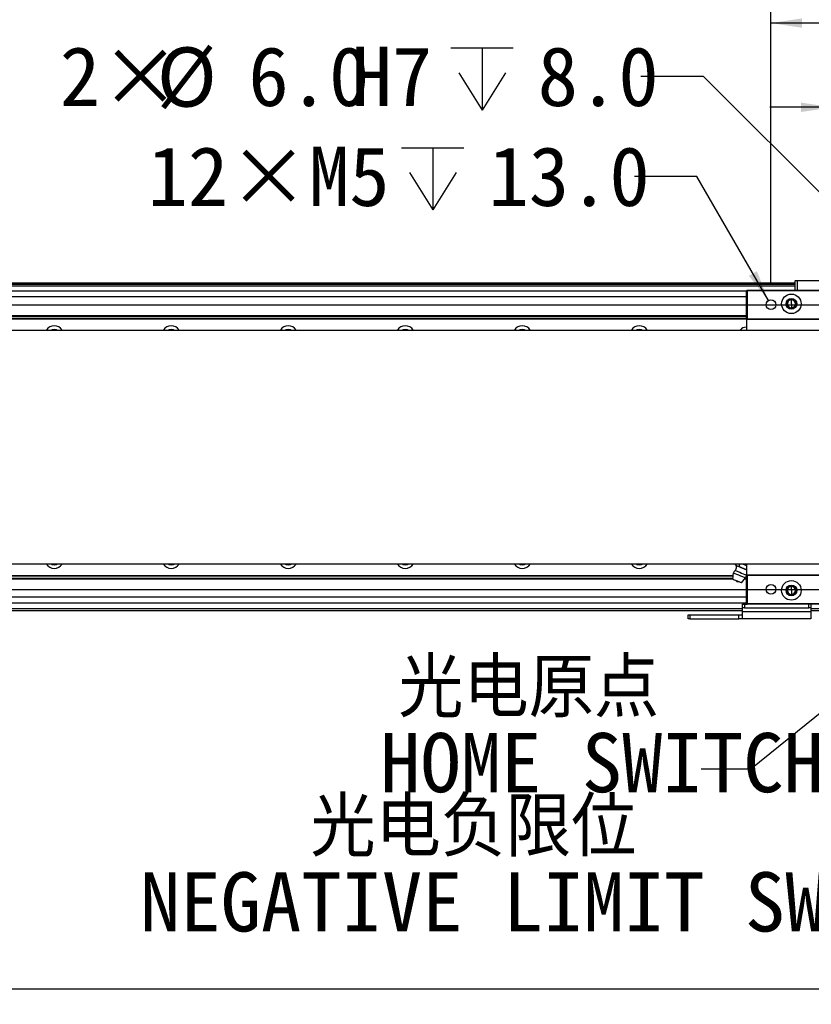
# Model space of a CAD drawing. Header units: millimetres. Extents: x 40 to 3320, y 40 to 2336.
# Tile 10 of 13: x 1766 to 2172, y 1572 to 2077. Entities that reach past the tile are written whole.
import ezdxf

# ---------------------------------------------------------------- set-up
doc = ezdxf.new("R2010")
doc.units = ezdxf.units.MM
doc.header["$LTSCALE"] = 8
doc.layers.add('DIMNS', color=7, linetype='Continuous')
doc.styles.add('SLDTEXTSTYLE7', font='txt')
doc.styles.add('SLDTEXTSTYLE8', font='txt', dxfattribs={"bigfont": 'bigfont'})
doc.styles.add('SLDTEXTSTYLE9', font='txt')
doc.dimstyles.new('SLDDIMSTYLE0', dxfattribs={"dimtxt": 30.4, "dimasz": 16, "dimexe": 0, "dimexo": 0.0625, "dimgap": 7.6, "dimtad": 2, "dimdec": 1, "dimrnd": 1e-09, "dimzin": 4, "dimdsep": 46, "dimtxsty": 'SLDTEXTSTYLE7', "dimsah": 1, "dimcen": 0.09, "dimadec": 0, "dimazin": 1, "dimtfac": 1, "dimtdec": 1, "dimtmove": 0, "dimatfit": 0, "dimfxl": 0, "dimfrac": 2, "dimtolj": 1, "dimtzin": 12, "dimarcsym": 0})
doc.dimstyles.new('SLDDIMSTYLE1', dxfattribs={"dimtxt": 30.4, "dimasz": 16, "dimexe": 0, "dimexo": 0.0625, "dimgap": 7.6, "dimtad": 0, "dimtih": 1, "dimtoh": 1, "dimdec": 1, "dimrnd": 1e-09, "dimzin": 4, "dimdsep": 46, "dimtxsty": 'SLDTEXTSTYLE7', "dimsah": 1, "dimcen": 0, "dimadec": 0, "dimazin": 1, "dimtfac": 1, "dimtdec": 1, "dimtofl": 0, "dimtmove": 0, "dimatfit": 3, "dimfxl": 0, "dimfrac": 2, "dimtolj": 1, "dimtzin": 12, "dimarcsym": 0})
doc.dimstyles.new('SLDDIMSTYLE2', dxfattribs={"dimtxt": 30.4, "dimasz": 16, "dimexe": 0, "dimexo": 0.0625, "dimgap": 7.6, "dimtad": 2, "dimdec": 1, "dimrnd": 1e-09, "dimzin": 4, "dimdsep": 46, "dimtxsty": 'SLDTEXTSTYLE7', "dimsah": 1, "dimcen": 0.09, "dimadec": 0, "dimazin": 1, "dimtfac": 1, "dimtdec": 1, "dimtofl": 0, "dimtmove": 0, "dimatfit": 3, "dimfxl": 0, "dimfrac": 2, "dimtolj": 1, "dimtzin": 12, "dimarcsym": 0})
doc.dimstyles.new('SLDDIMSTYLE3', dxfattribs={"dimtxt": 30.4, "dimasz": 16, "dimexe": 0, "dimexo": 0.0625, "dimgap": 7.6, "dimtad": 0, "dimtih": 1, "dimtoh": 1, "dimdec": 1, "dimrnd": 1e-09, "dimzin": 12, "dimdsep": 46, "dimtxsty": 'SLDTEXTSTYLE7', "dimsah": 1, "dimcen": 0, "dimadec": 0, "dimazin": 3, "dimtfac": 1, "dimtdec": 1, "dimtofl": 0, "dimtmove": 0, "dimatfit": 3, "dimfxl": 0, "dimfrac": 2, "dimtolj": 1, "dimtzin": 12, "dimarcsym": 0})
doc.dimstyles.new('SLDDIMSTYLE4', dxfattribs={"dimtxt": 0.18, "dimasz": 16, "dimexe": 0, "dimexo": 0.0625, "dimgap": 0, "dimtad": 0, "dimtih": 1, "dimtoh": 1, "dimdec": 0, "dimrnd": 1e-09, "dimzin": 0, "dimdsep": 46, "dimtxsty": 'Standard', "dimsah": 1, "dimcen": 0.09, "dimadec": 0, "dimazin": 0, "dimtfac": 16, "dimtdec": 0, "dimtofl": 0, "dimtmove": 0, "dimatfit": 3, "dimfxl": 0, "dimfrac": 2, "dimtolj": 1, "dimtzin": 0, "dimarcsym": 0})

# ---------------------------------------------------------------- blocks, each defined once
blk = doc.blocks.new('_D_3')
at = {"layer": 'DIMNS'}
for p, q in [((2491.81, 1930.51), (2491.81, 1962.51)), ((586.04, 1930.51), (2499.81, 1930.51)), ((2491.81, 1784.51), (2491.81, 1930.51)), ((586.04, 1784.51), (2499.81, 1784.51)), ((2491.81, 1784.51), (2491.81, 1752.51))]:
    blk.add_line(p, q, dxfattribs=at)
for points in [[(2491.81, 1930.51), (2494.21, 1946.51), (2489.41, 1946.51)], [(2491.81, 1784.51), (2489.41, 1768.51), (2494.21, 1768.51)]]:
    blk.add_solid(points, dxfattribs=at)
at = {"layer": 'DIMNS', "insert": (2451.92, 1824.16), "char_height": 30.4, "attachment_point": 1, "rotation": 90, "style": 'SLDTEXTSTYLE7'}
blk.add_mtext('146.0', dxfattribs=at)
blk = doc.blocks.new('_D_5')
at = {"layer": 'DIMNS'}
for p, q in [((493.38, 1716.35), (493.38, 1571.71)), ((2233.38, 1716.35), (2233.38, 1571.71)), ((493.38, 1579.71), (2233.38, 1579.71))]:
    blk.add_line(p, q, dxfattribs=at)
for points in [[(493.38, 1579.71), (509.38, 1577.31), (509.38, 1582.11)], [(2233.38, 1579.71), (2217.38, 1582.11), (2217.38, 1577.31)]]:
    blk.add_solid(points, dxfattribs=at)
at = {"layer": 'DIMNS', "insert": (1309.17, 1619.6), "char_height": 30.4, "attachment_point": 1, "style": 'SLDTEXTSTYLE7'}
blk.add_mtext('1740.0', dxfattribs=at)
blk = doc.blocks.new('_D_7')
at = {"layer": 'DIMNS'}
for p, q in [((2182.38, 1940.67), (2182.38, 2039.8)), ((2284.38, 1940.67), (2284.38, 2039.8)), ((2182.38, 2031.8), (2150.38, 2031.8)), ((2182.38, 2031.8), (2284.38, 2031.8)), ((2284.38, 2031.8), (2316.38, 2031.8))]:
    blk.add_line(p, q, dxfattribs=at)
for points in [[(2182.38, 2031.8), (2166.38, 2034.2), (2166.38, 2029.4)], [(2284.38, 2031.8), (2300.38, 2029.4), (2300.38, 2034.2)]]:
    blk.add_solid(points, dxfattribs=at)
at = {"layer": 'DIMNS', "insert": (2190.16, 2071.69), "char_height": 30.4, "attachment_point": 1, "style": 'SLDTEXTSTYLE7'}
blk.add_mtext('102.0', dxfattribs=at)
blk = doc.blocks.new('_D_8')
at = {"layer": 'DIMNS'}
for p, q in [((2150.88, 1940.67), (2150.88, 2083)), ((2315.88, 1940.67), (2315.88, 2083)), ((2315.88, 2075), (2150.88, 2075))]:
    blk.add_line(p, q, dxfattribs=at)
for points in [[(2150.88, 2075), (2166.88, 2072.6), (2166.88, 2077.4)], [(2315.88, 2075), (2299.88, 2077.4), (2299.88, 2072.6)]]:
    blk.add_solid(points, dxfattribs=at)
at = {"layer": 'DIMNS', "insert": (2183.06, 2114.89), "char_height": 30.4, "attachment_point": 1, "style": 'SLDTEXTSTYLE7'}
blk.add_mtext('165.0', dxfattribs=at)
blk = doc.blocks.new('SW_SYMBOL_HOLE_DEPTH')
at = {"layer": 'DIMNS', "color": 0}
for p, q in [((0, 7000), (6400, 7000)), ((3200, 7000), (3200, 600)), ((800, 4440), (3200, 600)), ((5600, 4440), (3200, 600))]:
    blk.add_line(p, q, dxfattribs=at)
blk = doc.blocks.new('_D_9')
at = {"layer": 'DIMNS'}
for p, q in [((2116.23, 2047.66), (2084.23, 2047.66)), ((2231.26, 1932.63), (2116.23, 2047.66))]:
    blk.add_line(p, q, dxfattribs=at)
blk.add_solid([(2231.26, 1932.63), (2221.64, 1945.65), (2218.25, 1942.25)], dxfattribs=at)
at = {"layer": 'DIMNS', "xscale": 0.004985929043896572, "yscale": 0.004985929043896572, "zscale": 0.004985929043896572}
blk.add_blockref('SW_SYMBOL_HOLE_DEPTH', (1986.78, 2027.41), dxfattribs=at)
at = {"layer": 'DIMNS', "char_height": 30.4, "attachment_point": 1, "style": 'SLDTEXTSTYLE7'}
for s, insert in [('2×', (1786.21, 2062.85)), ('%%c', (1835.95, 2062.56)), ('6.0', (1882.92, 2062.85)), ('H7', (1935.86, 2062.85)), ('8.0', (2031.28, 2062.85))]:
    blk.add_mtext(s, dxfattribs=dict(at, insert=insert))
blk = doc.blocks.new('_D_10')
at = {"layer": 'DIMNS'}
for p, q in [((2112.92, 1996.27), (2080.92, 1996.27)), ((2149.63, 1932.68), (2112.92, 1996.27))]:
    blk.add_line(p, q, dxfattribs=at)
blk.add_solid([(2149.63, 1932.68), (2143.71, 1947.74), (2139.55, 1945.34)], dxfattribs=at)
at = {"layer": 'DIMNS', "xscale": 0.004985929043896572, "yscale": 0.004985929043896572, "zscale": 0.004985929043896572}
blk.add_blockref('SW_SYMBOL_HOLE_DEPTH', (1961.52, 1976.14), dxfattribs=at)
at = {"layer": 'DIMNS', "char_height": 30.4, "attachment_point": 1, "style": 'SLDTEXTSTYLE7'}
for s, insert in [('12×M5', (1831.26, 2011.58)), ('13.0', (2006.02, 2011.58))]:
    blk.add_mtext(s, dxfattribs=dict(at, insert=insert))
blk = doc.blocks.new('SW_NOTE_3')
at = {"layer": 'DIMNS', "color": 0, "char_height": 30.4, "attachment_point": 2}
for s, insert, style in [('光电原点', (-88.4, 56.98), 'SLDTEXTSTYLE8'), ('HOME SWITCH', (-50.81, 18.58), 'SLDTEXTSTYLE9')]:
    blk.add_mtext(s, dxfattribs=dict(at, insert=insert, style=style))
blk = doc.blocks.new('SW_NOTE_4')
at = {"layer": 'DIMNS', "color": 0, "char_height": 30.4, "attachment_point": 2}
for s, insert, style in [('光电负限位', (-173.47, 56.72), 'SLDTEXTSTYLE8'), ('NEGATIVE LIMIT SWITCH', (-127.33, 18.32), 'SLDTEXTSTYLE9')]:
    blk.add_mtext(s, dxfattribs=dict(at, insert=insert, style=style))

msp = doc.modelspace()

# ---------------------------------------------------------------- linework, layer by layer
at = {"color": 7, "linetype": 'Continuous', "lineweight": 25}
for p, q in [((2163.38, 1941.51), (563.38, 1941.51)), ((563.38, 1941.31), (2163.38, 1941.31)), ((563.38, 1941.11), (2163.38, 1941.11)), ((2163.38, 1941.01), (563.38, 1941.01)), ((2163.38, 1940.01), (563.38, 1940.01)), ((2163.38, 1942.71), (2163.68, 1943.01)), ((2164.38, 1942.71), (2163.38, 1942.71)), ((2163.38, 1938.01), (2163.38, 1942.71)), ((2163.68, 1943.01), (2164.5, 1943.01)), ((2164.38, 1942.71), (2164.5, 1943.01)), ((2190.38, 1942.71), (2164.38, 1942.71)), ((2164.38, 1942.71), (2164.38, 1938.01)), ((2164.5, 1943.01), (2190.26, 1943.01)), ((2138.38, 1937.52), (588.38, 1937.52)), ((2138.38, 1937.71), (2138.68, 1938.01)), ((2138.38, 1923.31), (2138.38, 1937.71)), ((2138.38, 1937.71), (2138.68, 1937.71)), ((2138.68, 1937.71), (2138.68, 1938.01)), ((2138.68, 1938.01), (2328.08, 1938.01)), ((2138.68, 1937.71), (2138.68, 1923.31)), ((2328.08, 1937.71), (2138.68, 1937.71)), ((2161.38, 1933.08), (2161.38, 1933.51)), ((2161.38, 1931.01), (2161.38, 1933.08)), ((2161.38, 1931.01), (2161.38, 1928.95)), ((595.32, 1924.71), (2138.38, 1924.71)), ((595.36, 1925.01), (2138.38, 1925.01)), ((2161.38, 1928.95), (2161.38, 1928.51)), ((595.18, 1923.32), (2138.38, 1923.32)), ((595.21, 1923.62), (2138.38, 1923.62)), ((2138.38, 1923.31), (2138.68, 1923.31)), ((2138.38, 1923.31), (2138.68, 1923.01)), ((2138.38, 1923.31), (2138.38, 1917.51)), ((2138.68, 1923.31), (2328.08, 1923.31)), ((2138.68, 1923.01), (2138.68, 1923.31)), ((2328.08, 1923.01), (2138.68, 1923.01)), ((376.38, 1917.51), (2350.38, 1917.51)), ((2138.38, 1919.01), (2138.27, 1919.01)), ((2350.38, 1797.51), (376.38, 1797.51)), ((2131.38, 1789.77), (2131.72, 1793)), ((2132.65, 1797.1), (2132.83, 1797.51)), ((2132.65, 1797.11), (2133.1, 1796.76)), ((2132.65, 1797.1), (2133.53, 1796.57)), ((2133.53, 1796.57), (2134.51, 1796.31)), ((2134.51, 1796.31), (2135.02, 1797.51)), ((2136.32, 1795.39), (2134.51, 1796.31)), ((2138.23, 1794.73), (2136.32, 1795.39)), ((2137.14, 1797.32), (2136.58, 1797.51)), ((2138.38, 1796.69), (2137.14, 1797.32)), ((2138.23, 1794.73), (2138.38, 1795.08)), ((2138.38, 1797.51), (2138.38, 1791.71)), ((588.38, 1791.71), (2131.58, 1791.71)), ((588.38, 1791.4), (2131.55, 1791.4)), ((588.38, 1790.32), (2131.44, 1790.32)), ((588.38, 1790.01), (2131.41, 1790.01)), ((2135.71, 1787.94), (2137.79, 1790.42)), ((2137.45, 1790.01), (2138.38, 1790.01)), ((2137.71, 1790.32), (2138.38, 1790.32)), ((2138.08, 1791.4), (2138.38, 1791.4)), ((2138.09, 1791.71), (2138.38, 1791.71)), ((2138.38, 1792.51), (2138.1, 1791.92)), ((2138.68, 1792.01), (2138.38, 1791.71)), ((2138.68, 1791.71), (2138.38, 1791.71)), ((2138.38, 1777.31), (2138.38, 1791.71)), ((2138.68, 1792.01), (2328.08, 1792.01)), ((2138.68, 1792.01), (2138.68, 1791.71)), ((2328.08, 1791.71), (2138.68, 1791.71)), ((2138.68, 1791.71), (2138.68, 1777.31)), ((2161.38, 1786.08), (2161.38, 1786.51)), ((2161.38, 1784.01), (2161.38, 1786.08)), ((2161.38, 1784.01), (2161.38, 1781.95)), ((2161.38, 1781.95), (2161.38, 1781.51)), ((2138.38, 1777.51), (588.38, 1777.51)), ((2136.38, 1773.51), (595.38, 1773.51)), ((2136.38, 1775.01), (2136.38, 1777.01)), ((2136.38, 1777.01), (2137.38, 1777.01)), ((2137.38, 1775.01), (2136.38, 1775.01)), ((2136.38, 1773.18), (2136.38, 1775.01)), ((2136.38, 1773.18), (2171.38, 1773.18)), ((2136.38, 1769.51), (2136.38, 1773.18)), ((2137.38, 1777.01), (2137.38, 1775.01)), ((2137.38, 1777.01), (2138.68, 1777.01)), ((2137.38, 1775.01), (2170.38, 1775.01)), ((2138.68, 1777.31), (2138.38, 1777.31)), ((2138.68, 1777.01), (2138.38, 1777.31)), ((2138.68, 1777.31), (2328.08, 1777.31)), ((2138.68, 1777.31), (2138.68, 1777.01)), ((2328.08, 1777.01), (2138.68, 1777.01)), ((2170.38, 1775.01), (2170.38, 1777.01)), ((2171.38, 1775.01), (2170.38, 1775.01)), ((2171.38, 1777.01), (2171.38, 1775.01)), ((2171.38, 1775.01), (2171.38, 1773.18)), ((2223.38, 1773.51), (2171.38, 1773.51)), ((2171.38, 1773.18), (2171.38, 1769.51)), ((2108.38, 1769.51), (2108.38, 1771.51)), ((2108.38, 1771.51), (2109.38, 1771.51)), ((2109.38, 1769.51), (2108.38, 1769.51)), ((2109.38, 1771.51), (2109.38, 1769.51)), ((2109.38, 1771.51), (2134.38, 1771.51)), ((2109.38, 1769.51), (2134.38, 1769.51)), ((2134.38, 1769.51), (2134.38, 1771.51)), ((2134.38, 1771.51), (2136.38, 1771.51)), ((2136.38, 1769.51), (2134.38, 1769.51)), ((2171.38, 1769.51), (2136.38, 1769.51))]:
    msp.add_line(p, q, dxfattribs=at)
at = {"color": 8, "linetype": 'Continuous', "lineweight": 25}
for p, q in [((2138.38, 1934.52), (588.38, 1934.52)), ((2138.38, 1780.51), (588.38, 1780.51)), ((2136.38, 1774.51), (595.38, 1774.51)), ((2223.38, 1774.51), (2171.38, 1774.51))]:
    msp.add_line(p, q, dxfattribs=at)
at = {"color": 7, "linetype": 'Continuous', "lineweight": 25, "flags": 128}
for points in [[(1781.72, 1917.51), (1782.35, 1917.83), (1783.38, 1918.01)], [(1783.38, 1918.01), (1784.41, 1917.83), (1785.04, 1917.51)], [(1841.72, 1917.51), (1842.35, 1917.83), (1843.38, 1918.01)], [(1843.38, 1918.01), (1844.41, 1917.83), (1845.04, 1917.51)], [(1901.72, 1917.51), (1902.35, 1917.83), (1903.38, 1918.01)], [(1903.38, 1918.01), (1904.41, 1917.83), (1905.04, 1917.51)], [(1961.72, 1917.51), (1962.35, 1917.83), (1963.38, 1918.01)], [(1963.38, 1918.01), (1964.41, 1917.83), (1965.04, 1917.51)], [(2021.72, 1917.51), (2022.35, 1917.83), (2023.38, 1918.01)], [(2023.38, 1918.01), (2024.41, 1917.83), (2025.04, 1917.51)], [(2081.72, 1917.51), (2082.35, 1917.83), (2083.38, 1918.01)], [(2083.38, 1918.01), (2084.41, 1917.83), (2085.04, 1917.51)], [(1783.38, 1797.01), (1782.35, 1797.19), (1781.72, 1797.51)], [(1785.04, 1797.51), (1784.41, 1797.19), (1783.38, 1797.01)], [(1843.38, 1797.01), (1842.35, 1797.19), (1841.72, 1797.51)], [(1845.04, 1797.51), (1844.41, 1797.19), (1843.38, 1797.01)], [(1903.38, 1797.01), (1902.35, 1797.19), (1901.72, 1797.51)], [(1905.04, 1797.51), (1904.41, 1797.19), (1903.38, 1797.01)], [(1963.38, 1797.01), (1962.35, 1797.19), (1961.72, 1797.51)], [(1965.04, 1797.51), (1964.41, 1797.19), (1963.38, 1797.01)], [(2023.38, 1797.01), (2022.35, 1797.19), (2021.72, 1797.51)], [(2025.04, 1797.51), (2024.41, 1797.19), (2023.38, 1797.01)], [(2083.38, 1797.01), (2082.35, 1797.19), (2081.72, 1797.51)], [(2085.04, 1797.51), (2084.41, 1797.19), (2083.38, 1797.01)], [(2131.72, 1793), (2131.9, 1792.92), (2132.43, 1792.69), (2133.24, 1792.35), (2134.23, 1791.93), (2135.28, 1791.48), (2136.27, 1791.06), (2137.08, 1790.72), (2137.61, 1790.5), (2137.79, 1790.42)], [(2132.58, 1794.26), (2132.75, 1794.19), (2133.23, 1793.99), (2133.96, 1793.67), (2134.86, 1793.29), (2135.82, 1792.89), (2136.72, 1792.5), (2137.46, 1792.19), (2137.94, 1791.99), (2138.1, 1791.92)], [(2133.1, 1796.76), (2133.1, 1796.75), (2133.12, 1796.75), (2133.16, 1796.73), (2133.21, 1796.71), (2133.27, 1796.68), (2133.34, 1796.65), (2133.43, 1796.62), (2133.53, 1796.57)], [(2133.53, 1796.57), (2133.76, 1796.47), (2134.04, 1796.36), (2134.36, 1796.22), (2134.71, 1796.07), (2135.09, 1795.91), (2135.48, 1795.74), (2135.9, 1795.57), (2136.32, 1795.39)], [(2136.32, 1795.39), (2136.74, 1795.21), (2137.15, 1795.04), (2137.55, 1794.87), (2137.93, 1794.71), (2138.28, 1794.56), (2138.38, 1794.51)], [(2136.69, 1797.51), (2136.72, 1797.5), (2137.14, 1797.32)], [(2137.14, 1797.32), (2137.56, 1797.14), (2137.97, 1796.97), (2138.37, 1796.8), (2138.38, 1796.8)], [(2131.38, 1789.77), (2131.55, 1789.7), (2132.01, 1789.5), (2132.72, 1789.21), (2133.54, 1788.85), (2134.37, 1788.5), (2135.07, 1788.21), (2135.54, 1788.01), (2135.71, 1787.94)]]:
    msp.add_lwpolyline(points, dxfattribs=at)
at = {"color": 7, "linetype": 'Continuous', "lineweight": 25}
for centre, radius in [((2161.38, 1931.01), 5), ((2150.88, 1930.51), 2.5), ((2161.38, 1931.01), 2.75), ((2161.38, 1784.01), 5), ((2150.88, 1784.51), 2.5), ((2161.38, 1784.01), 2.75)]:
    msp.add_circle(centre, radius, dxfattribs=at)
for centre, radius, start, end in [((2161.38, 1931.01), 2.5, 90, 270), ((2161.38, 1931.01), 2.07, 90, 270), ((2161.38, 1931.01), 2.5, 270, 90), ((2161.38, 1931.01), 2.07, 270, 90), ((1783.38, 1915.01), 4.75, 90, 148.2431), ((1783.38, 1915.01), 4.75, 31.7569, 90), ((1843.38, 1915.01), 4.75, 90, 148.2431), ((1843.38, 1915.01), 4.75, 31.7569, 90), ((1903.38, 1915.01), 4.75, 90, 148.2431), ((1903.38, 1915.01), 4.75, 31.7569, 90), ((1963.38, 1915.01), 4.75, 90, 148.2431), ((1963.38, 1915.01), 4.75, 31.7569, 90), ((2023.38, 1915.01), 4.75, 90, 148.2431), ((2023.38, 1915.01), 4.75, 31.7569, 90), ((2083.38, 1915.01), 4.75, 90, 148.2431), ((2083.38, 1915.01), 4.75, 31.7569, 90), ((2138.28, 1915.01), 4, 90.0169, 141.3178), ((1783.38, 1800.01), 4.75, 211.7569, 270), ((1783.38, 1800.01), 4.75, 270, 328.2431), ((1843.38, 1800.01), 4.75, 211.7569, 270), ((1843.38, 1800.01), 4.75, 270, 328.2431), ((1903.38, 1800.01), 4.75, 211.7569, 270), ((1903.38, 1800.01), 4.75, 270, 328.2431), ((1963.38, 1800.01), 4.75, 211.7569, 270), ((1963.38, 1800.01), 4.75, 270, 328.2431), ((2023.38, 1800.01), 4.75, 211.7569, 270), ((2023.38, 1800.01), 4.75, 270, 328.2431), ((2083.38, 1800.01), 4.75, 211.7569, 270), ((2083.38, 1800.01), 4.75, 270, 328.2431), ((2161.38, 1784.01), 2.5, 90, 270), ((2161.38, 1784.01), 2.07, 90, 270), ((2161.38, 1784.01), 2.5, 270, 90), ((2161.38, 1784.01), 2.07, 270, 90)]:
    msp.add_arc(centre, radius, start, end, dxfattribs=at)
for points, knots in [([(2132.58, 1794.26), (2132.39, 1794.08), (2132, 1793.73), (2131.81, 1793.24), (2131.72, 1793)], [0, 0, 0, 0, 0.499997, 1, 1, 1, 1]), ([(2133.1, 1796.76), (2133.11, 1796.32), (2133.15, 1795.45), (2132.77, 1794.66), (2132.58, 1794.26)], [0, 0, 0, 0, 0.499996, 1, 1, 1, 1]), ([(2133.45, 1788.62), (2133.31, 1788.69), (2133.05, 1788.83), (2132.87, 1789.06), (2132.78, 1789.18)], [0, 0, 0, 0, 0.499974, 1, 1, 1, 1]), ([(2133.45, 1788.62), (2133.59, 1788.58), (2133.87, 1788.48), (2134.16, 1788.51), (2134.31, 1788.53)], [0, 0, 0, 0, 0.500007, 1, 1, 1, 1]), ([(2138.1, 1791.92), (2138.11, 1791.65), (2138.13, 1791.13), (2137.9, 1790.66), (2137.79, 1790.42)], [0, 0, 0, 0, 0.500001, 1, 1, 1, 1])]:
    msp.add_open_spline(points, degree=3, knots=knots, dxfattribs=at)

# ---------------------------------------------------------------- block references
at = {"layer": 'DIMNS'}
for name, p in [('SW_NOTE_3', (2115.06, 1692.31)), ('SW_NOTE_4', (2171.79, 1621.15))]:
    msp.add_blockref(name, p, dxfattribs=at)

# ---------------------------------------------------------------- dimensions: what is measured, and where the dimension line sits
for base, p1, p2, dimstyle, picture, middle in [((2150.88, 2075), (2315.88, 1930.51), (2150.88, 1930.51), 'SLDDIMSTYLE0', '_D_8', (2231.48, 2075)), ((2284.38, 2031.8), (2182.38, 1930.51), (2284.38, 1930.51), 'SLDDIMSTYLE0', '_D_7', (2238.59, 2031.8)), ((2233.38, 1579.71), (493.38, 1726.51), (2233.38, 1726.51), 'SLDDIMSTYLE2', '_D_5', (1368.58, 1579.71))]:
    dim = msp.add_linear_dim(base=base, p1=p1, p2=p2, dimstyle=dimstyle, dxfattribs=at)
    dim.commit()
    dim.dimension.update_dxf_attribs({"geometry": picture, "text_midpoint": middle, "dimtype": 160})
dim = msp.add_diameter_dim_2p(p1=(2235.5, 1928.39), p2=(2231.26, 1932.63), text='2×<>H7{\\fGDT;x}8.0', dimstyle='SLDDIMSTYLE1', dxfattribs=at)
dim.commit()
dim.dimension.update_dxf_attribs({"geometry": '_D_9', "text_midpoint": (1935.22, 2047.66), "dimtype": 163})
dim = msp.add_diameter_dim_2p(p1=(2152.13, 1928.35), p2=(2149.63, 1932.68), text='12×M5{\\fGDT;x}13.0', dimstyle='SLDDIMSTYLE3', override={"dimpost": '<>'}, dxfattribs=at)
dim.commit()
dim.dimension.update_dxf_attribs({"geometry": '_D_10', "text_midpoint": (1956.09, 1996.27), "dimtype": 163})
dim = msp.add_linear_dim(base=(2491.81, 1930.51), p1=(575.88, 1784.51), p2=(575.88, 1930.51), angle=90, dimstyle='SLDDIMSTYLE0', dxfattribs=at)
dim.commit()
dim.dimension.update_dxf_attribs({"geometry": '_D_3', "text_midpoint": (2491.81, 1872.59), "dimtype": 160})

# ---------------------------------------------------------------- leaders
msp.add_leader([(2222.48, 1758.51), (2140.51, 1692.31), (2115.06, 1692.31)], dimstyle='SLDDIMSTYLE4', dxfattribs=at)

doc.saveas('drawing.dxf')
